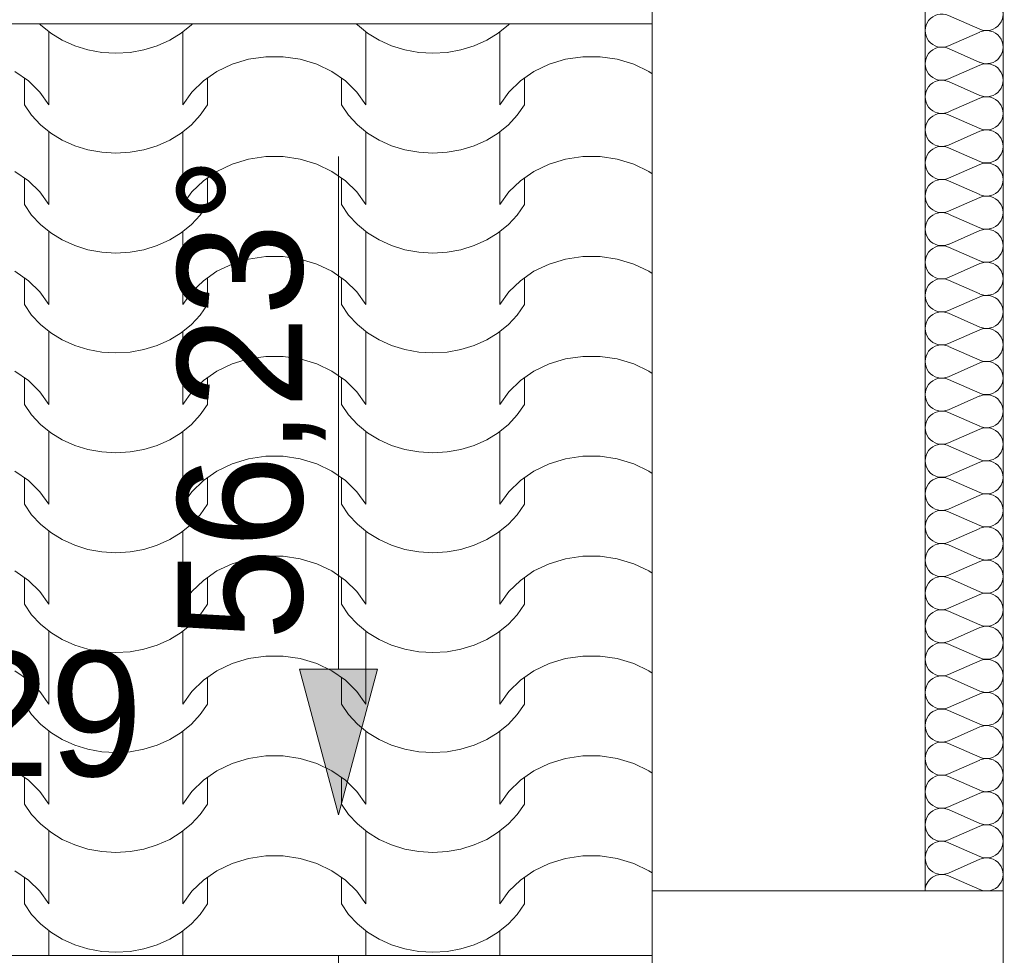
# Model space of a CAD drawing. Extents: x -528673 to -426178, y 23200 to 131944.
# Tile 76 of 87: x -473091 to -471829, y 119142 to 120342. Entities that reach past the tile are written whole.
import ezdxf

# ---------------------------------------------------------------- set-up
doc = ezdxf.new("R2010")
doc.units = 0
doc.header["$MEASUREMENT"] = 0
doc.linetypes.add('Dashed', pattern=[564.444447, 282.222223, -282.222223])
for name, color, linetype, lineweight in [('0_Nr_Pióra__21', 252, 'Continuous', 9), ('arch wypelnienia_Nr_Pióra__102', 252, 'Continuous', 9), ('INWENT DACH_Nr_Pióra__21', 252, 'Continuous', 9), ('Inwent Izolacje_Nr_Pióra__2', 252, 'Continuous', 13), ('INWENT RZĘDNE_Nr_Pióra__21', 252, 'Continuous', 9), ('INWENT.ŚCIANY_Nr_Pióra__1', 252, 'Continuous', 25), ('INWENT.ŚCIANY_Nr_Pióra__21', 252, 'Continuous', 9), ('INWENT.ŚCIANY_Nr_Pióra__3', 252, 'Continuous', 13)]:
    doc.layers.add(name, color=color, linetype=linetype, lineweight=lineweight)
for name, color, linetype in [('INWENT DACH', 252, 'Continuous'), ('Inwent Izolacje', 252, 'Continuous'), ('INWENT RZĘDNE', 252, 'Continuous')]:
    doc.layers.add(name, color=color, linetype=linetype)
doc.styles.add('GENERATED_STYLE_1', font='txt')

# ---------------------------------------------------------------- blocks, each defined once
blk = doc.blocks.new('*X20')
at = {"layer": 'arch wypelnienia_Nr_Pióra__102', "linetype": 'Continuous'}
for p, q in [((-473064.5, 120335), (-473065.9, 120336.4)), ((-473051.4, 120324.3), (-473064.5, 120335)), ((-472870.9, 120335), (-472884, 120324.3)), ((-472869.5, 120336.4), (-472870.9, 120335)), ((-472658.1, 120335), (-472659.5, 120336.4)), ((-472645, 120324.3), (-472658.1, 120335)), ((-472464.5, 120335), (-472477.6, 120324.3)), ((-472463.1, 120336.4), (-472464.5, 120335)), ((-473053.6, 120325.9), (-473053.6, 120251.5)), ((-473036.7, 120315.3), (-473051.4, 120324.3)), ((-472884, 120324.3), (-472898.7, 120315.3)), ((-472881.8, 120325.9), (-472881.8, 120251.5)), ((-472647.2, 120325.9), (-472647.2, 120251.5)), ((-472630.3, 120315.3), (-472645, 120324.3)), ((-472477.6, 120324.3), (-472492.3, 120315.3)), ((-472475.4, 120325.9), (-472475.4, 120251.5)), ((-473020.6, 120308), (-473036.7, 120315.3)), ((-472898.7, 120315.3), (-472914.8, 120308)), ((-472614.2, 120308), (-472630.3, 120315.3)), ((-472492.3, 120315.3), (-472508.4, 120308)), ((-473053.6, 120306.8), (-473053.6, 120232.4)), ((-473003.6, 120302.8), (-473020.6, 120308)), ((-472985.8, 120299.6), (-473003.6, 120302.8)), ((-472967.7, 120298.5), (-472985.8, 120299.6)), ((-472949.6, 120299.6), (-472967.7, 120298.5)), ((-472931.8, 120302.8), (-472949.6, 120299.6)), ((-472914.8, 120308), (-472931.8, 120302.8)), ((-472881.8, 120306.8), (-472881.8, 120232.4)), ((-472647.2, 120306.8), (-472647.2, 120232.4)), ((-472597.2, 120302.8), (-472614.2, 120308)), ((-472579.4, 120299.6), (-472597.2, 120302.8)), ((-472561.3, 120298.5), (-472579.4, 120299.6)), ((-472543.2, 120299.6), (-472561.3, 120298.5)), ((-472525.4, 120302.8), (-472543.2, 120299.6)), ((-472508.4, 120308), (-472525.4, 120302.8)), ((-472475.4, 120306.8), (-472475.4, 120232.4)), ((-472838.2, 120275.1), (-472818.7, 120284.4)), ((-472818.7, 120284.4), (-472797.7, 120290.8)), ((-472797.7, 120290.8), (-472775.7, 120294)), ((-472775.7, 120294), (-472764.5, 120294)), ((-472764.5, 120294), (-472753.3, 120294)), ((-472753.3, 120294), (-472731.3, 120290.8)), ((-472731.3, 120290.8), (-472710.3, 120284.4)), ((-472710.3, 120284.4), (-472690.8, 120275.1)), ((-472431.8, 120275.1), (-472412.3, 120284.4)), ((-472412.3, 120284.4), (-472391.3, 120290.8)), ((-472391.3, 120290.8), (-472369.3, 120294)), ((-472369.3, 120294), (-472358.1, 120294)), ((-472358.1, 120294), (-472346.9, 120294)), ((-472346.9, 120294), (-472324.9, 120290.8)), ((-472324.9, 120290.8), (-472303.9, 120284.4)), ((-472303.9, 120284.4), (-472284.4, 120275.1)), ((-473097.2, 120275.1), (-473079.9, 120263.1)), ((-472855.5, 120263.1), (-472838.2, 120275.1)), ((-472690.8, 120275.1), (-472673.5, 120263.1)), ((-472449.1, 120263.1), (-472431.8, 120275.1)), ((-472284.4, 120275.1), (-472280.2, 120272.2)), ((-473085, 120266.6), (-473085, 120232.4)), ((-473079.9, 120263.1), (-473065.2, 120248.7)), ((-472870.2, 120248.7), (-472855.5, 120263.1)), ((-472850.4, 120266.6), (-472850.4, 120232.4)), ((-472678.6, 120266.6), (-472678.6, 120232.4)), ((-472673.5, 120263.1), (-472658.8, 120248.7)), ((-472463.8, 120248.7), (-472449.1, 120263.1)), ((-472444, 120266.6), (-472444, 120232.4)), ((-473065.2, 120248.7), (-473053.6, 120232.4)), ((-472881.8, 120232.4), (-472870.2, 120248.7)), ((-472658.8, 120248.7), (-472647.2, 120232.4)), ((-472475.4, 120232.4), (-472463.8, 120248.7)), ((-473075.8, 120219.1), (-473085, 120232.4)), ((-472850.4, 120232.4), (-472859.6, 120219.1)), ((-472669.4, 120219.1), (-472678.6, 120232.4)), ((-472444, 120232.4), (-472453.2, 120219.1)), ((-473064.5, 120206.9), (-473075.8, 120219.1)), ((-472859.6, 120219.1), (-472870.9, 120206.9)), ((-472658.1, 120206.9), (-472669.4, 120219.1)), ((-472453.2, 120219.1), (-472464.5, 120206.9)), ((-473051.4, 120196.2), (-473064.5, 120206.9)), ((-473053.6, 120197.8), (-473053.6, 120123.4)), ((-473036.7, 120187.2), (-473051.4, 120196.2)), ((-472884, 120196.2), (-472898.7, 120187.2)), ((-472870.9, 120206.9), (-472884, 120196.2)), ((-472881.8, 120197.8), (-472881.8, 120123.4)), ((-472645, 120196.2), (-472658.1, 120206.9)), ((-472647.2, 120197.8), (-472647.2, 120123.4)), ((-472630.3, 120187.2), (-472645, 120196.2)), ((-472477.6, 120196.2), (-472492.3, 120187.2)), ((-472464.5, 120206.9), (-472477.6, 120196.2)), ((-472475.4, 120197.8), (-472475.4, 120123.4)), ((-473020.6, 120180), (-473036.7, 120187.2)), ((-472898.7, 120187.2), (-472914.8, 120180)), ((-472614.2, 120180), (-472630.3, 120187.2)), ((-472492.3, 120187.2), (-472508.4, 120180)), ((-473053.6, 120178.7), (-473053.6, 120104.4)), ((-473003.6, 120174.7), (-473020.6, 120180)), ((-472985.8, 120171.5), (-473003.6, 120174.7)), ((-472967.7, 120170.4), (-472985.8, 120171.5)), ((-472949.6, 120171.5), (-472967.7, 120170.4)), ((-472931.8, 120174.7), (-472949.6, 120171.5)), ((-472914.8, 120180), (-472931.8, 120174.7)), ((-472881.8, 120178.7), (-472881.8, 120104.4)), ((-472647.2, 120178.7), (-472647.2, 120104.4)), ((-472597.2, 120174.7), (-472614.2, 120180)), ((-472579.4, 120171.5), (-472597.2, 120174.7)), ((-472561.3, 120170.4), (-472579.4, 120171.5)), ((-472543.2, 120171.5), (-472561.3, 120170.4)), ((-472525.4, 120174.7), (-472543.2, 120171.5)), ((-472508.4, 120180), (-472525.4, 120174.7)), ((-472475.4, 120178.7), (-472475.4, 120104.4)), ((-472818.7, 120156.4), (-472797.7, 120162.7)), ((-472797.7, 120162.7), (-472775.7, 120166)), ((-472775.7, 120166), (-472764.5, 120166)), ((-472764.5, 120166), (-472753.3, 120166)), ((-472753.3, 120166), (-472731.3, 120162.7)), ((-472731.3, 120162.7), (-472710.3, 120156.4)), ((-472412.3, 120156.4), (-472391.3, 120162.7)), ((-472391.3, 120162.7), (-472369.3, 120166)), ((-472369.3, 120166), (-472358.1, 120166)), ((-472358.1, 120166), (-472346.9, 120166)), ((-472346.9, 120166), (-472324.9, 120162.7)), ((-472324.9, 120162.7), (-472303.9, 120156.4)), ((-473097.2, 120147), (-473079.9, 120135)), ((-472855.5, 120135), (-472838.2, 120147)), ((-472838.2, 120147), (-472818.7, 120156.4)), ((-472710.3, 120156.4), (-472690.8, 120147)), ((-472690.8, 120147), (-472673.5, 120135)), ((-472449.1, 120135), (-472431.8, 120147)), ((-472431.8, 120147), (-472412.3, 120156.4)), ((-472303.9, 120156.4), (-472284.4, 120147)), ((-472284.4, 120147), (-472280.2, 120144.1)), ((-473085, 120138.6), (-473085, 120104.4)), ((-473079.9, 120135), (-473065.2, 120120.7)), ((-472870.2, 120120.7), (-472855.5, 120135)), ((-472850.4, 120138.6), (-472850.4, 120104.4)), ((-472678.6, 120138.6), (-472678.6, 120104.4)), ((-472673.5, 120135), (-472658.8, 120120.7)), ((-472463.8, 120120.7), (-472449.1, 120135)), ((-472444, 120138.6), (-472444, 120104.4)), ((-473065.2, 120120.7), (-473053.6, 120104.4)), ((-472881.8, 120104.4), (-472870.2, 120120.7)), ((-472658.8, 120120.7), (-472647.2, 120104.4)), ((-472475.4, 120104.4), (-472463.8, 120120.7)), ((-473075.8, 120091), (-473085, 120104.4)), ((-472850.4, 120104.4), (-472859.6, 120091)), ((-472669.4, 120091), (-472678.6, 120104.4)), ((-472444, 120104.4), (-472453.2, 120091)), ((-473064.5, 120078.9), (-473075.8, 120091)), ((-472859.6, 120091), (-472870.9, 120078.9)), ((-472658.1, 120078.9), (-472669.4, 120091)), ((-472453.2, 120091), (-472464.5, 120078.9)), ((-473051.4, 120068.2), (-473064.5, 120078.9)), ((-473053.6, 120069.7), (-473053.6, 119995.4)), ((-472870.9, 120078.9), (-472884, 120068.2)), ((-472881.8, 120069.7), (-472881.8, 119995.4)), ((-472645, 120068.2), (-472658.1, 120078.9)), ((-472647.2, 120069.7), (-472647.2, 119995.4)), ((-472464.5, 120078.9), (-472477.6, 120068.2)), ((-472475.4, 120069.7), (-472475.4, 119995.4)), ((-473036.7, 120059.1), (-473051.4, 120068.2)), ((-473020.6, 120051.9), (-473036.7, 120059.1)), ((-472898.7, 120059.1), (-472914.8, 120051.9)), ((-472884, 120068.2), (-472898.7, 120059.1)), ((-472630.3, 120059.1), (-472645, 120068.2)), ((-472614.2, 120051.9), (-472630.3, 120059.1)), ((-472492.3, 120059.1), (-472508.4, 120051.9)), ((-472477.6, 120068.2), (-472492.3, 120059.1)), ((-473053.6, 120050.7), (-473053.6, 119976.3)), ((-473003.6, 120046.6), (-473020.6, 120051.9)), ((-472985.8, 120043.4), (-473003.6, 120046.6)), ((-472931.8, 120046.6), (-472949.6, 120043.4)), ((-472914.8, 120051.9), (-472931.8, 120046.6)), ((-472881.8, 120050.7), (-472881.8, 119976.3)), ((-472647.2, 120050.7), (-472647.2, 119976.3)), ((-472597.2, 120046.6), (-472614.2, 120051.9)), ((-472579.4, 120043.4), (-472597.2, 120046.6)), ((-472525.4, 120046.6), (-472543.2, 120043.4)), ((-472508.4, 120051.9), (-472525.4, 120046.6)), ((-472475.4, 120050.7), (-472475.4, 119976.3)), ((-472967.7, 120042.4), (-472985.8, 120043.4)), ((-472949.6, 120043.4), (-472967.7, 120042.4)), ((-472818.7, 120028.3), (-472797.7, 120034.7)), ((-472797.7, 120034.7), (-472775.7, 120037.9)), ((-472775.7, 120037.9), (-472764.5, 120037.9)), ((-472764.5, 120037.9), (-472753.3, 120037.9)), ((-472753.3, 120037.9), (-472731.3, 120034.7)), ((-472731.3, 120034.7), (-472710.3, 120028.3)), ((-472561.3, 120042.4), (-472579.4, 120043.4)), ((-472543.2, 120043.4), (-472561.3, 120042.4)), ((-472412.3, 120028.3), (-472391.3, 120034.7)), ((-472391.3, 120034.7), (-472369.3, 120037.9)), ((-472369.3, 120037.9), (-472358.1, 120037.9)), ((-472358.1, 120037.9), (-472346.9, 120037.9)), ((-472346.9, 120037.9), (-472324.9, 120034.7)), ((-472324.9, 120034.7), (-472303.9, 120028.3)), ((-472838.2, 120019), (-472818.7, 120028.3)), ((-472710.3, 120028.3), (-472690.8, 120019)), ((-472431.8, 120019), (-472412.3, 120028.3)), ((-472303.9, 120028.3), (-472284.4, 120019)), ((-473097.2, 120019), (-473079.9, 120006.9)), ((-473085, 120010.5), (-473085, 119976.3)), ((-473079.9, 120006.9), (-473065.2, 119992.6)), ((-472870.2, 119992.6), (-472855.5, 120006.9)), ((-472855.5, 120006.9), (-472838.2, 120019)), ((-472850.4, 120010.5), (-472850.4, 119976.3)), ((-472690.8, 120019), (-472673.5, 120006.9)), ((-472678.6, 120010.5), (-472678.6, 119976.3)), ((-472673.5, 120006.9), (-472658.8, 119992.6)), ((-472463.8, 119992.6), (-472449.1, 120006.9)), ((-472449.1, 120006.9), (-472431.8, 120019)), ((-472444, 120010.5), (-472444, 119976.3)), ((-472284.4, 120019), (-472280.2, 120016)), ((-473065.2, 119992.6), (-473053.6, 119976.3)), ((-472881.8, 119976.3), (-472870.2, 119992.6)), ((-472658.8, 119992.6), (-472647.2, 119976.3)), ((-472475.4, 119976.3), (-472463.8, 119992.6)), ((-473075.8, 119962.9), (-473085, 119976.3)), ((-472850.4, 119976.3), (-472859.6, 119962.9)), ((-472669.4, 119962.9), (-472678.6, 119976.3)), ((-472444, 119976.3), (-472453.2, 119962.9)), ((-473064.5, 119950.8), (-473075.8, 119962.9)), ((-472859.6, 119962.9), (-472870.9, 119950.8)), ((-472658.1, 119950.8), (-472669.4, 119962.9)), ((-472453.2, 119962.9), (-472464.5, 119950.8)), ((-473051.4, 119940.1), (-473064.5, 119950.8)), ((-472870.9, 119950.8), (-472884, 119940.1)), ((-472645, 119940.1), (-472658.1, 119950.8)), ((-472464.5, 119950.8), (-472477.6, 119940.1)), ((-473053.6, 119941.7), (-473053.6, 119867.3)), ((-473036.7, 119931.1), (-473051.4, 119940.1)), ((-473020.6, 119923.8), (-473036.7, 119931.1)), ((-472898.7, 119931.1), (-472914.8, 119923.8)), ((-472884, 119940.1), (-472898.7, 119931.1)), ((-472881.8, 119941.7), (-472881.8, 119867.3)), ((-472647.2, 119941.7), (-472647.2, 119867.3)), ((-472630.3, 119931.1), (-472645, 119940.1)), ((-472614.2, 119923.8), (-472630.3, 119931.1)), ((-472492.3, 119931.1), (-472508.4, 119923.8)), ((-472477.6, 119940.1), (-472492.3, 119931.1)), ((-472475.4, 119941.7), (-472475.4, 119867.3)), ((-473053.6, 119922.6), (-473053.6, 119848.2)), ((-473003.6, 119918.6), (-473020.6, 119923.8)), ((-472985.8, 119915.4), (-473003.6, 119918.6)), ((-472931.8, 119918.6), (-472949.6, 119915.4)), ((-472914.8, 119923.8), (-472931.8, 119918.6)), ((-472881.8, 119922.6), (-472881.8, 119848.2)), ((-472647.2, 119922.6), (-472647.2, 119848.2)), ((-472597.2, 119918.6), (-472614.2, 119923.8)), ((-472579.4, 119915.4), (-472597.2, 119918.6)), ((-472525.4, 119918.6), (-472543.2, 119915.4)), ((-472508.4, 119923.8), (-472525.4, 119918.6)), ((-472475.4, 119922.6), (-472475.4, 119848.2)), ((-472967.7, 119914.3), (-472985.8, 119915.4)), ((-472949.6, 119915.4), (-472967.7, 119914.3)), ((-472818.7, 119900.2), (-472797.7, 119906.6)), ((-472797.7, 119906.6), (-472775.7, 119909.8)), ((-472775.7, 119909.8), (-472764.5, 119909.8)), ((-472764.5, 119909.8), (-472753.3, 119909.8)), ((-472753.3, 119909.8), (-472731.3, 119906.6)), ((-472731.3, 119906.6), (-472710.3, 119900.2)), ((-472561.3, 119914.3), (-472579.4, 119915.4)), ((-472543.2, 119915.4), (-472561.3, 119914.3)), ((-472412.3, 119900.2), (-472391.3, 119906.6)), ((-472391.3, 119906.6), (-472369.3, 119909.8)), ((-472369.3, 119909.8), (-472358.1, 119909.8)), ((-472358.1, 119909.8), (-472346.9, 119909.8)), ((-472346.9, 119909.8), (-472324.9, 119906.6)), ((-472324.9, 119906.6), (-472303.9, 119900.2)), ((-472838.2, 119890.9), (-472818.7, 119900.2)), ((-472710.3, 119900.2), (-472690.8, 119890.9)), ((-472431.8, 119890.9), (-472412.3, 119900.2)), ((-472303.9, 119900.2), (-472284.4, 119890.9)), ((-473097.2, 119890.9), (-473079.9, 119878.9)), ((-473085, 119882.4), (-473085, 119848.2)), ((-472855.5, 119878.9), (-472838.2, 119890.9)), ((-472850.4, 119882.4), (-472850.4, 119848.2)), ((-472690.8, 119890.9), (-472673.5, 119878.9)), ((-472678.6, 119882.4), (-472678.6, 119848.2)), ((-472449.1, 119878.9), (-472431.8, 119890.9)), ((-472444, 119882.4), (-472444, 119848.2)), ((-472284.4, 119890.9), (-472280.2, 119888)), ((-473079.9, 119878.9), (-473065.2, 119864.5)), ((-472870.2, 119864.5), (-472855.5, 119878.9)), ((-472673.5, 119878.9), (-472658.8, 119864.5)), ((-472463.8, 119864.5), (-472449.1, 119878.9)), ((-473065.2, 119864.5), (-473053.6, 119848.2)), ((-472881.8, 119848.2), (-472870.2, 119864.5)), ((-472658.8, 119864.5), (-472647.2, 119848.2)), ((-472475.4, 119848.2), (-472463.8, 119864.5)), ((-473075.8, 119834.9), (-473085, 119848.2)), ((-472850.4, 119848.2), (-472859.6, 119834.9)), ((-472669.4, 119834.9), (-472678.6, 119848.2)), ((-472444, 119848.2), (-472453.2, 119834.9)), ((-473064.5, 119822.7), (-473075.8, 119834.9)), ((-472859.6, 119834.9), (-472870.9, 119822.7)), ((-472658.1, 119822.7), (-472669.4, 119834.9)), ((-472453.2, 119834.9), (-472464.5, 119822.7)), ((-473051.4, 119812), (-473064.5, 119822.7)), ((-472870.9, 119822.7), (-472884, 119812)), ((-472645, 119812), (-472658.1, 119822.7)), ((-472464.5, 119822.7), (-472477.6, 119812)), ((-473053.6, 119813.6), (-473053.6, 119739.2)), ((-473036.7, 119803), (-473051.4, 119812)), ((-472884, 119812), (-472898.7, 119803)), ((-472881.8, 119813.6), (-472881.8, 119739.2)), ((-472647.2, 119813.6), (-472647.2, 119739.2)), ((-472630.3, 119803), (-472645, 119812)), ((-472477.6, 119812), (-472492.3, 119803)), ((-472475.4, 119813.6), (-472475.4, 119739.2)), ((-473053.6, 119794.5), (-473053.6, 119720.2)), ((-473020.6, 119795.8), (-473036.7, 119803)), ((-473003.6, 119790.5), (-473020.6, 119795.8)), ((-472914.8, 119795.8), (-472931.8, 119790.5)), ((-472898.7, 119803), (-472914.8, 119795.8)), ((-472881.8, 119794.5), (-472881.8, 119720.2)), ((-472647.2, 119794.5), (-472647.2, 119720.2)), ((-472614.2, 119795.8), (-472630.3, 119803)), ((-472597.2, 119790.5), (-472614.2, 119795.8)), ((-472508.4, 119795.8), (-472525.4, 119790.5)), ((-472492.3, 119803), (-472508.4, 119795.8)), ((-472475.4, 119794.5), (-472475.4, 119720.2)), ((-472985.8, 119787.3), (-473003.6, 119790.5)), ((-472967.7, 119786.2), (-472985.8, 119787.3)), ((-472949.6, 119787.3), (-472967.7, 119786.2)), ((-472931.8, 119790.5), (-472949.6, 119787.3)), ((-472797.7, 119778.5), (-472775.7, 119781.8)), ((-472775.7, 119781.8), (-472764.5, 119781.8)), ((-472764.5, 119781.8), (-472753.3, 119781.8)), ((-472753.3, 119781.8), (-472731.3, 119778.5)), ((-472579.4, 119787.3), (-472597.2, 119790.5)), ((-472561.3, 119786.2), (-472579.4, 119787.3)), ((-472543.2, 119787.3), (-472561.3, 119786.2)), ((-472525.4, 119790.5), (-472543.2, 119787.3)), ((-472391.3, 119778.5), (-472369.3, 119781.8)), ((-472369.3, 119781.8), (-472358.1, 119781.8)), ((-472358.1, 119781.8), (-472346.9, 119781.8)), ((-472346.9, 119781.8), (-472324.9, 119778.5)), ((-472838.2, 119762.8), (-472818.7, 119772.2)), ((-472818.7, 119772.2), (-472797.7, 119778.5)), ((-472731.3, 119778.5), (-472710.3, 119772.2)), ((-472710.3, 119772.2), (-472690.8, 119762.8)), ((-472431.8, 119762.8), (-472412.3, 119772.2)), ((-472412.3, 119772.2), (-472391.3, 119778.5)), ((-472324.9, 119778.5), (-472303.9, 119772.2)), ((-472303.9, 119772.2), (-472284.4, 119762.8)), ((-473097.2, 119762.8), (-473079.9, 119750.8)), ((-473085, 119754.4), (-473085, 119720.2)), ((-472855.5, 119750.8), (-472838.2, 119762.8)), ((-472850.4, 119754.4), (-472850.4, 119720.2)), ((-472690.8, 119762.8), (-472673.5, 119750.8)), ((-472678.6, 119754.4), (-472678.6, 119720.2)), ((-472449.1, 119750.8), (-472431.8, 119762.8)), ((-472444, 119754.4), (-472444, 119720.2)), ((-472284.4, 119762.8), (-472280.2, 119759.9)), ((-473079.9, 119750.8), (-473065.2, 119736.4)), ((-472870.2, 119736.4), (-472855.5, 119750.8)), ((-472673.5, 119750.8), (-472658.8, 119736.4)), ((-472463.8, 119736.4), (-472449.1, 119750.8)), ((-473065.2, 119736.4), (-473053.6, 119720.2)), ((-472881.8, 119720.2), (-472870.2, 119736.4)), ((-472658.8, 119736.4), (-472647.2, 119720.2)), ((-472475.4, 119720.2), (-472463.8, 119736.4)), ((-473075.8, 119706.8), (-473085, 119720.2)), ((-472850.4, 119720.2), (-472859.6, 119706.8)), ((-472669.4, 119706.8), (-472678.6, 119720.2)), ((-472444, 119720.2), (-472453.2, 119706.8)), ((-473064.5, 119694.7), (-473075.8, 119706.8)), ((-472859.6, 119706.8), (-472870.9, 119694.7)), ((-472658.1, 119694.7), (-472669.4, 119706.8)), ((-472453.2, 119706.8), (-472464.5, 119694.7)), ((-473051.4, 119684), (-473064.5, 119694.7)), ((-472870.9, 119694.7), (-472884, 119684)), ((-472645, 119684), (-472658.1, 119694.7)), ((-472464.5, 119694.7), (-472477.6, 119684)), ((-473053.6, 119685.5), (-473053.6, 119611.2)), ((-473036.7, 119674.9), (-473051.4, 119684)), ((-472884, 119684), (-472898.7, 119674.9)), ((-472881.8, 119685.5), (-472881.8, 119611.2)), ((-472647.2, 119685.5), (-472647.2, 119611.2)), ((-472630.3, 119674.9), (-472645, 119684)), ((-472477.6, 119684), (-472492.3, 119674.9)), ((-472475.4, 119685.5), (-472475.4, 119611.2)), ((-473053.6, 119666.5), (-473053.6, 119592.1)), ((-473020.6, 119667.7), (-473036.7, 119674.9)), ((-473003.6, 119662.4), (-473020.6, 119667.7)), ((-472914.8, 119667.7), (-472931.8, 119662.4)), ((-472898.7, 119674.9), (-472914.8, 119667.7)), ((-472881.8, 119666.5), (-472881.8, 119592.1)), ((-472647.2, 119666.5), (-472647.2, 119592.1)), ((-472614.2, 119667.7), (-472630.3, 119674.9)), ((-472597.2, 119662.4), (-472614.2, 119667.7)), ((-472508.4, 119667.7), (-472525.4, 119662.4)), ((-472492.3, 119674.9), (-472508.4, 119667.7)), ((-472475.4, 119666.5), (-472475.4, 119592.1)), ((-472985.8, 119659.2), (-473003.6, 119662.4)), ((-472967.7, 119658.2), (-472985.8, 119659.2)), ((-472949.6, 119659.2), (-472967.7, 119658.2)), ((-472931.8, 119662.4), (-472949.6, 119659.2)), ((-472797.7, 119650.5), (-472775.7, 119653.7)), ((-472775.7, 119653.7), (-472764.5, 119653.7)), ((-472764.5, 119653.7), (-472753.3, 119653.7)), ((-472753.3, 119653.7), (-472731.3, 119650.5)), ((-472579.4, 119659.2), (-472597.2, 119662.4)), ((-472561.3, 119658.2), (-472579.4, 119659.2)), ((-472543.2, 119659.2), (-472561.3, 119658.2)), ((-472525.4, 119662.4), (-472543.2, 119659.2)), ((-472391.3, 119650.5), (-472369.3, 119653.7)), ((-472369.3, 119653.7), (-472358.1, 119653.7)), ((-472358.1, 119653.7), (-472346.9, 119653.7)), ((-472346.9, 119653.7), (-472324.9, 119650.5)), ((-472838.2, 119634.8), (-472818.7, 119644.1)), ((-472818.7, 119644.1), (-472797.7, 119650.5)), ((-472731.3, 119650.5), (-472710.3, 119644.1)), ((-472710.3, 119644.1), (-472690.8, 119634.8)), ((-472431.8, 119634.8), (-472412.3, 119644.1)), ((-472412.3, 119644.1), (-472391.3, 119650.5)), ((-472324.9, 119650.5), (-472303.9, 119644.1)), ((-472303.9, 119644.1), (-472284.4, 119634.8)), ((-473097.2, 119634.8), (-473079.9, 119622.7)), ((-472855.5, 119622.7), (-472838.2, 119634.8)), ((-472690.8, 119634.8), (-472673.5, 119622.7)), ((-472449.1, 119622.7), (-472431.8, 119634.8)), ((-472284.4, 119634.8), (-472280.2, 119631.8)), ((-473085, 119626.3), (-473085, 119592.1)), ((-473079.9, 119622.7), (-473065.2, 119608.4)), ((-472870.2, 119608.4), (-472855.5, 119622.7)), ((-472850.4, 119626.3), (-472850.4, 119592.1)), ((-472678.6, 119626.3), (-472678.6, 119592.1)), ((-472673.5, 119622.7), (-472658.8, 119608.4)), ((-472463.8, 119608.4), (-472449.1, 119622.7)), ((-472444, 119626.3), (-472444, 119592.1)), ((-473065.2, 119608.4), (-473053.6, 119592.1)), ((-472881.8, 119592.1), (-472870.2, 119608.4)), ((-472658.8, 119608.4), (-472647.2, 119592.1)), ((-472475.4, 119592.1), (-472463.8, 119608.4)), ((-473075.8, 119578.7), (-473085, 119592.1)), ((-472850.4, 119592.1), (-472859.6, 119578.7)), ((-472669.4, 119578.7), (-472678.6, 119592.1)), ((-472444, 119592.1), (-472453.2, 119578.7)), ((-473064.5, 119566.6), (-473075.8, 119578.7)), ((-472859.6, 119578.7), (-472870.9, 119566.6)), ((-472658.1, 119566.6), (-472669.4, 119578.7)), ((-472453.2, 119578.7), (-472464.5, 119566.6)), ((-473051.4, 119555.9), (-473064.5, 119566.6)), ((-472870.9, 119566.6), (-472884, 119555.9)), ((-472645, 119555.9), (-472658.1, 119566.6)), ((-472464.5, 119566.6), (-472477.6, 119555.9)), ((-473053.6, 119557.5), (-473053.6, 119483.1)), ((-473036.7, 119546.8), (-473051.4, 119555.9)), ((-472884, 119555.9), (-472898.7, 119546.8)), ((-472881.8, 119557.5), (-472881.8, 119483.1)), ((-472647.2, 119557.5), (-472647.2, 119483.1)), ((-472630.3, 119546.8), (-472645, 119555.9)), ((-472477.6, 119555.9), (-472492.3, 119546.8)), ((-472475.4, 119557.5), (-472475.4, 119483.1)), ((-473020.6, 119539.6), (-473036.7, 119546.8)), ((-473003.6, 119534.4), (-473020.6, 119539.6)), ((-472914.8, 119539.6), (-472931.8, 119534.4)), ((-472898.7, 119546.8), (-472914.8, 119539.6)), ((-472614.2, 119539.6), (-472630.3, 119546.8)), ((-472597.2, 119534.4), (-472614.2, 119539.6)), ((-472508.4, 119539.6), (-472525.4, 119534.4)), ((-472492.3, 119546.8), (-472508.4, 119539.6)), ((-473053.6, 119538.4), (-473053.6, 119464)), ((-472985.8, 119531.2), (-473003.6, 119534.4)), ((-472967.7, 119530.1), (-472985.8, 119531.2)), ((-472949.6, 119531.2), (-472967.7, 119530.1)), ((-472931.8, 119534.4), (-472949.6, 119531.2)), ((-472881.8, 119538.4), (-472881.8, 119464)), ((-472647.2, 119538.4), (-472647.2, 119464)), ((-472579.4, 119531.2), (-472597.2, 119534.4)), ((-472561.3, 119530.1), (-472579.4, 119531.2)), ((-472543.2, 119531.2), (-472561.3, 119530.1)), ((-472525.4, 119534.4), (-472543.2, 119531.2)), ((-472475.4, 119538.4), (-472475.4, 119464)), ((-472838.2, 119506.7), (-472818.7, 119516)), ((-472818.7, 119516), (-472797.7, 119522.4)), ((-472797.7, 119522.4), (-472775.7, 119525.6)), ((-472775.7, 119525.6), (-472764.5, 119525.6)), ((-472764.5, 119525.6), (-472753.3, 119525.6)), ((-472753.3, 119525.6), (-472731.3, 119522.4)), ((-472731.3, 119522.4), (-472710.3, 119516)), ((-472710.3, 119516), (-472690.8, 119506.7)), ((-472431.8, 119506.7), (-472412.3, 119516)), ((-472412.3, 119516), (-472391.3, 119522.4)), ((-472391.3, 119522.4), (-472369.3, 119525.6)), ((-472369.3, 119525.6), (-472358.1, 119525.6)), ((-472358.1, 119525.6), (-472346.9, 119525.6)), ((-472346.9, 119525.6), (-472324.9, 119522.4)), ((-472324.9, 119522.4), (-472303.9, 119516)), ((-472303.9, 119516), (-472284.4, 119506.7)), ((-473097.2, 119506.7), (-473079.9, 119494.7)), ((-472855.5, 119494.7), (-472838.2, 119506.7)), ((-472690.8, 119506.7), (-472673.5, 119494.7)), ((-472449.1, 119494.7), (-472431.8, 119506.7)), ((-472284.4, 119506.7), (-472280.2, 119503.7)), ((-473085, 119498.2), (-473085, 119464)), ((-473079.9, 119494.7), (-473065.2, 119480.3)), ((-472870.2, 119480.3), (-472855.5, 119494.7)), ((-472850.4, 119498.2), (-472850.4, 119464)), ((-472678.6, 119498.2), (-472678.6, 119464)), ((-472673.5, 119494.7), (-472658.8, 119480.3)), ((-472463.8, 119480.3), (-472449.1, 119494.7)), ((-472444, 119498.2), (-472444, 119464)), ((-473065.2, 119480.3), (-473053.6, 119464)), ((-472881.8, 119464), (-472870.2, 119480.3)), ((-472658.8, 119480.3), (-472647.2, 119464)), ((-472475.4, 119464), (-472463.8, 119480.3)), ((-473075.8, 119450.7), (-473085, 119464)), ((-472850.4, 119464), (-472859.6, 119450.7)), ((-472669.4, 119450.7), (-472678.6, 119464)), ((-472444, 119464), (-472453.2, 119450.7)), ((-473064.5, 119438.5), (-473075.8, 119450.7)), ((-473051.4, 119427.8), (-473064.5, 119438.5)), ((-472870.9, 119438.5), (-472884, 119427.8)), ((-472859.6, 119450.7), (-472870.9, 119438.5)), ((-472658.1, 119438.5), (-472669.4, 119450.7)), ((-472645, 119427.8), (-472658.1, 119438.5)), ((-472464.5, 119438.5), (-472477.6, 119427.8)), ((-472453.2, 119450.7), (-472464.5, 119438.5)), ((-473053.6, 119429.4), (-473053.6, 119355)), ((-473036.7, 119418.8), (-473051.4, 119427.8)), ((-472884, 119427.8), (-472898.7, 119418.8)), ((-472881.8, 119429.4), (-472881.8, 119355)), ((-472647.2, 119429.4), (-472647.2, 119355)), ((-472630.3, 119418.8), (-472645, 119427.8)), ((-472477.6, 119427.8), (-472492.3, 119418.8)), ((-472475.4, 119429.4), (-472475.4, 119355)), ((-473020.6, 119411.6), (-473036.7, 119418.8)), ((-472898.7, 119418.8), (-472914.8, 119411.6)), ((-472614.2, 119411.6), (-472630.3, 119418.8)), ((-472492.3, 119418.8), (-472508.4, 119411.6)), ((-473053.6, 119410.3), (-473053.6, 119336)), ((-473003.6, 119406.3), (-473020.6, 119411.6)), ((-472985.8, 119403.1), (-473003.6, 119406.3)), ((-472967.7, 119402), (-472985.8, 119403.1)), ((-472949.6, 119403.1), (-472967.7, 119402)), ((-472931.8, 119406.3), (-472949.6, 119403.1)), ((-472914.8, 119411.6), (-472931.8, 119406.3)), ((-472881.8, 119410.3), (-472881.8, 119336)), ((-472647.2, 119410.3), (-472647.2, 119336)), ((-472597.2, 119406.3), (-472614.2, 119411.6)), ((-472579.4, 119403.1), (-472597.2, 119406.3)), ((-472561.3, 119402), (-472579.4, 119403.1)), ((-472543.2, 119403.1), (-472561.3, 119402)), ((-472525.4, 119406.3), (-472543.2, 119403.1)), ((-472508.4, 119411.6), (-472525.4, 119406.3)), ((-472475.4, 119410.3), (-472475.4, 119336)), ((-472838.2, 119378.6), (-472818.7, 119387.9)), ((-472818.7, 119387.9), (-472797.7, 119394.3)), ((-472797.7, 119394.3), (-472775.7, 119397.6)), ((-472775.7, 119397.6), (-472764.5, 119397.6)), ((-472764.5, 119397.6), (-472753.3, 119397.6)), ((-472753.3, 119397.6), (-472731.3, 119394.3)), ((-472731.3, 119394.3), (-472710.3, 119387.9)), ((-472710.3, 119387.9), (-472690.8, 119378.6)), ((-472431.8, 119378.6), (-472412.3, 119387.9)), ((-472412.3, 119387.9), (-472391.3, 119394.3)), ((-472391.3, 119394.3), (-472369.3, 119397.6)), ((-472369.3, 119397.6), (-472358.1, 119397.6)), ((-472358.1, 119397.6), (-472346.9, 119397.6)), ((-472346.9, 119397.6), (-472324.9, 119394.3)), ((-472324.9, 119394.3), (-472303.9, 119387.9)), ((-472303.9, 119387.9), (-472284.4, 119378.6)), ((-473097.2, 119378.6), (-473079.9, 119366.6)), ((-472855.5, 119366.6), (-472838.2, 119378.6)), ((-472690.8, 119378.6), (-472673.5, 119366.6)), ((-472449.1, 119366.6), (-472431.8, 119378.6)), ((-472284.4, 119378.6), (-472280.2, 119375.7)), ((-473085, 119370.1), (-473085, 119336)), ((-473079.9, 119366.6), (-473065.2, 119352.2)), ((-472870.2, 119352.2), (-472855.5, 119366.6)), ((-472850.4, 119370.1), (-472850.4, 119336)), ((-472678.6, 119370.1), (-472678.6, 119336)), ((-472673.5, 119366.6), (-472658.8, 119352.2)), ((-472463.8, 119352.2), (-472449.1, 119366.6)), ((-472444, 119370.1), (-472444, 119336)), ((-473065.2, 119352.2), (-473053.6, 119336)), ((-472881.8, 119336), (-472870.2, 119352.2)), ((-472658.8, 119352.2), (-472647.2, 119336)), ((-472475.4, 119336), (-472463.8, 119352.2)), ((-473075.8, 119322.6), (-473085, 119336)), ((-472850.4, 119336), (-472859.6, 119322.6)), ((-472669.4, 119322.6), (-472678.6, 119336)), ((-472444, 119336), (-472453.2, 119322.6)), ((-473064.5, 119310.5), (-473075.8, 119322.6)), ((-472859.6, 119322.6), (-472870.9, 119310.5)), ((-472658.1, 119310.5), (-472669.4, 119322.6)), ((-472453.2, 119322.6), (-472464.5, 119310.5)), ((-473051.4, 119299.8), (-473064.5, 119310.5)), ((-473053.6, 119301.3), (-473053.6, 119227)), ((-473036.7, 119290.7), (-473051.4, 119299.8)), ((-472884, 119299.8), (-472898.7, 119290.7)), ((-472870.9, 119310.5), (-472884, 119299.8)), ((-472881.8, 119301.3), (-472881.8, 119227)), ((-472645, 119299.8), (-472658.1, 119310.5)), ((-472647.2, 119301.3), (-472647.2, 119227)), ((-472630.3, 119290.7), (-472645, 119299.8)), ((-472477.6, 119299.8), (-472492.3, 119290.7)), ((-472464.5, 119310.5), (-472477.6, 119299.8)), ((-472475.4, 119301.3), (-472475.4, 119227)), ((-473020.6, 119283.5), (-473036.7, 119290.7)), ((-472898.7, 119290.7), (-472914.8, 119283.5)), ((-472614.2, 119283.5), (-472630.3, 119290.7)), ((-472492.3, 119290.7), (-472508.4, 119283.5)), ((-473053.6, 119282.3), (-473053.6, 119207.9)), ((-473003.6, 119278.2), (-473020.6, 119283.5)), ((-472985.8, 119275), (-473003.6, 119278.2)), ((-472967.7, 119274), (-472985.8, 119275)), ((-472949.6, 119275), (-472967.7, 119274)), ((-472931.8, 119278.2), (-472949.6, 119275)), ((-472914.8, 119283.5), (-472931.8, 119278.2)), ((-472881.8, 119282.3), (-472881.8, 119207.9)), ((-472647.2, 119282.3), (-472647.2, 119207.9)), ((-472597.2, 119278.2), (-472614.2, 119283.5)), ((-472579.4, 119275), (-472597.2, 119278.2)), ((-472561.3, 119274), (-472579.4, 119275)), ((-472543.2, 119275), (-472561.3, 119274)), ((-472525.4, 119278.2), (-472543.2, 119275)), ((-472508.4, 119283.5), (-472525.4, 119278.2)), ((-472475.4, 119282.3), (-472475.4, 119207.9)), ((-472818.7, 119259.9), (-472797.7, 119266.3)), ((-472797.7, 119266.3), (-472775.7, 119269.5)), ((-472775.7, 119269.5), (-472764.5, 119269.5)), ((-472764.5, 119269.5), (-472753.3, 119269.5)), ((-472753.3, 119269.5), (-472731.3, 119266.3)), ((-472731.3, 119266.3), (-472710.3, 119259.9)), ((-472412.3, 119259.9), (-472391.3, 119266.3)), ((-472391.3, 119266.3), (-472369.3, 119269.5)), ((-472369.3, 119269.5), (-472358.1, 119269.5)), ((-472358.1, 119269.5), (-472346.9, 119269.5)), ((-472346.9, 119269.5), (-472324.9, 119266.3)), ((-472324.9, 119266.3), (-472303.9, 119259.9)), ((-473097.2, 119250.5), (-473079.9, 119238.5)), ((-472855.5, 119238.5), (-472838.2, 119250.5)), ((-472838.2, 119250.5), (-472818.7, 119259.9)), ((-472710.3, 119259.9), (-472690.8, 119250.5)), ((-472690.8, 119250.5), (-472673.5, 119238.5)), ((-472449.1, 119238.5), (-472431.8, 119250.5)), ((-472431.8, 119250.5), (-472412.3, 119259.9)), ((-472303.9, 119259.9), (-472284.4, 119250.5)), ((-472284.4, 119250.5), (-472280.2, 119247.6)), ((-473085, 119242.1), (-473085, 119207.9)), ((-473079.9, 119238.5), (-473065.2, 119224.2)), ((-472870.2, 119224.2), (-472855.5, 119238.5)), ((-472850.4, 119242.1), (-472850.4, 119207.9)), ((-472678.6, 119242.1), (-472678.6, 119207.9)), ((-472673.5, 119238.5), (-472658.8, 119224.2)), ((-472463.8, 119224.2), (-472449.1, 119238.5)), ((-472444, 119242.1), (-472444, 119207.9)), ((-473065.2, 119224.2), (-473053.6, 119207.9)), ((-472881.8, 119207.9), (-472870.2, 119224.2)), ((-472658.8, 119224.2), (-472647.2, 119207.9)), ((-472475.4, 119207.9), (-472463.8, 119224.2)), ((-473075.8, 119194.5), (-473085, 119207.9)), ((-472850.4, 119207.9), (-472859.6, 119194.5)), ((-472669.4, 119194.5), (-472678.6, 119207.9)), ((-472444, 119207.9), (-472453.2, 119194.5)), ((-473064.5, 119182.4), (-473075.8, 119194.5)), ((-472859.6, 119194.5), (-472870.9, 119182.4)), ((-472658.1, 119182.4), (-472669.4, 119194.5)), ((-472453.2, 119194.5), (-472464.5, 119182.4)), ((-473051.4, 119171.7), (-473064.5, 119182.4)), ((-472870.9, 119182.4), (-472884, 119171.7)), ((-472645, 119171.7), (-472658.1, 119182.4)), ((-472464.5, 119182.4), (-472477.6, 119171.7)), ((-473053.6, 119173.3), (-473053.6, 119142)), ((-473036.7, 119162.6), (-473051.4, 119171.7)), ((-473020.6, 119155.4), (-473036.7, 119162.6)), ((-472898.7, 119162.6), (-472914.8, 119155.4)), ((-472884, 119171.7), (-472898.7, 119162.6)), ((-472881.8, 119173.3), (-472881.8, 119142)), ((-472647.2, 119173.3), (-472647.2, 119142)), ((-472630.3, 119162.6), (-472645, 119171.7)), ((-472614.2, 119155.4), (-472630.3, 119162.6)), ((-472492.3, 119162.6), (-472508.4, 119155.4)), ((-472477.6, 119171.7), (-472492.3, 119162.6)), ((-472475.4, 119173.3), (-472475.4, 119142)), ((-473053.6, 119154.2), (-473053.6, 119142)), ((-473003.6, 119150.2), (-473020.6, 119155.4)), ((-472985.8, 119147), (-473003.6, 119150.2)), ((-472931.8, 119150.2), (-472949.6, 119147)), ((-472914.8, 119155.4), (-472931.8, 119150.2)), ((-472881.8, 119154.2), (-472881.8, 119142)), ((-472647.2, 119154.2), (-472647.2, 119142)), ((-472597.2, 119150.2), (-472614.2, 119155.4)), ((-472579.4, 119147), (-472597.2, 119150.2)), ((-472525.4, 119150.2), (-472543.2, 119147)), ((-472508.4, 119155.4), (-472525.4, 119150.2)), ((-472475.4, 119154.2), (-472475.4, 119142)), ((-472967.7, 119145.9), (-472985.8, 119147)), ((-472949.6, 119147), (-472967.7, 119145.9)), ((-472561.3, 119145.9), (-472579.4, 119147)), ((-472543.2, 119147), (-472561.3, 119145.9))]:
    blk.add_line(p, q, dxfattribs=at)
blk = doc.blocks.new('Wypełnienie_10')
at = {"layer": 'arch wypelnienia_Nr_Pióra__102', "linetype": 'Dashed'}
blk.add_blockref('*X20', (0, 0), dxfattribs=at)
blk = doc.blocks.new('Izolacja cieplna 14_195', base_point=(-471930.2, 119224.5))
at = {"layer": 'Inwent Izolacje_Nr_Pióra__2', "linetype": 'Continuous'}
for p, q in [((-471860, 120329.3), (-471900.4, 120346.9)), ((-471900.4, 120308.1), (-471860, 120325.7)), ((-471860, 120286.8), (-471900.4, 120304.5)), ((-471900.4, 120265.6), (-471860, 120283.3)), ((-471860, 120244.4), (-471900.4, 120262.1)), ((-471900.4, 120223.2), (-471860, 120240.9)), ((-471860, 120202), (-471900.4, 120219.7)), ((-471900.4, 120180.8), (-471860, 120198.4)), ((-471860, 120159.6), (-471900.4, 120177.2)), ((-471900.4, 120138.4), (-471860, 120156)), ((-471860, 120117.2), (-471900.4, 120134.8)), ((-471900.4, 120096), (-471860, 120113.6)), ((-471860, 120074.7), (-471900.4, 120092.4)), ((-471900.4, 120053.5), (-471860, 120071.2)), ((-471860, 120032.3), (-471900.4, 120050)), ((-471900.4, 120011.1), (-471860, 120028.8)), ((-471860, 119989.9), (-471900.4, 120007.5)), ((-471900.4, 119968.7), (-471860, 119986.3)), ((-471860, 119947.5), (-471900.4, 119965.1)), ((-471900.4, 119926.3), (-471860, 119943.9)), ((-471860, 119905.1), (-471900.4, 119922.7)), ((-471900.4, 119883.8), (-471860, 119901.5)), ((-471860, 119862.6), (-471900.4, 119880.3)), ((-471900.4, 119841.4), (-471860, 119859.1)), ((-471860, 119820.2), (-471900.4, 119837.9)), ((-471900.4, 119799), (-471860, 119816.7)), ((-471860, 119777.8), (-471900.4, 119795.4)), ((-471900.4, 119756.6), (-471860, 119774.2)), ((-471860, 119735.4), (-471900.4, 119753)), ((-471900.4, 119714.2), (-471860, 119731.8)), ((-471860, 119693), (-471900.4, 119710.6)), ((-471900.4, 119671.7), (-471860, 119689.4)), ((-471860, 119650.5), (-471900.4, 119668.2)), ((-471900.4, 119629.3), (-471860, 119647)), ((-471860, 119608.1), (-471900.4, 119625.8)), ((-471900.4, 119586.9), (-471860, 119604.5)), ((-471860, 119565.7), (-471900.4, 119583.3)), ((-471900.4, 119544.5), (-471860, 119562.1)), ((-471860, 119523.3), (-471900.4, 119540.9)), ((-471900.4, 119502.1), (-471860, 119519.7)), ((-471860, 119480.8), (-471900.4, 119498.5)), ((-471900.4, 119459.6), (-471860, 119477.3)), ((-471860, 119438.4), (-471900.4, 119456.1)), ((-471900.4, 119417.2), (-471860, 119434.9)), ((-471860, 119396), (-471900.4, 119413.7)), ((-471900.4, 119374.8), (-471860, 119392.4)), ((-471860, 119353.6), (-471900.4, 119371.2)), ((-471900.4, 119332.4), (-471860, 119350)), ((-471860, 119311.2), (-471900.4, 119328.8)), ((-471900.4, 119290), (-471860, 119307.6)), ((-471860, 119268.7), (-471900.4, 119286.4)), ((-471900.4, 119247.5), (-471860, 119265.2)), ((-471860, 119226.3), (-471900.4, 119244))]:
    blk.add_line(p, q, dxfattribs=at)
for centre, start_param, end_param in [((-471851.5, 120348.7), 1.158003, 5.125183), ((-471908.9, 120327.5), 4.299595, 8.266774), ((-471851.5, 120306.3), 1.158003, 5.125183), ((-471908.9, 120285.1), 4.299595, 8.266774), ((-471851.5, 120263.9), 1.158003, 5.125183), ((-471908.9, 120242.6), 4.299595, 8.266774), ((-471851.5, 120221.4), 1.158003, 5.125183), ((-471908.9, 120200.2), 4.299595, 8.266774), ((-471851.5, 120179), 1.158003, 5.125183), ((-471908.9, 120157.8), 4.299595, 8.266774), ((-471851.5, 120136.6), 1.158003, 5.125183), ((-471908.9, 120115.4), 4.299595, 8.266774), ((-471851.5, 120094.2), 1.158003, 5.125183), ((-471908.9, 120073), 4.299595, 8.266774), ((-471851.5, 120051.7), 1.158003, 5.125183), ((-471908.9, 120030.5), 4.299595, 8.266774), ((-471851.5, 120009.3), 1.158003, 5.125183), ((-471908.9, 119988.1), 4.299595, 8.266774), ((-471851.5, 119966.9), 1.158003, 5.125183), ((-471908.9, 119945.7), 4.299595, 8.266774), ((-471851.5, 119924.5), 1.158003, 5.125183), ((-471908.9, 119903.3), 4.299595, 8.266774), ((-471851.5, 119882.1), 1.158003, 5.125183), ((-471908.9, 119860.9), 4.299595, 8.266774), ((-471851.5, 119839.6), 1.158003, 5.125183), ((-471908.9, 119818.4), 4.299595, 8.266774), ((-471851.5, 119797.2), 1.158003, 5.125183), ((-471908.9, 119776), 4.299595, 8.266774), ((-471851.5, 119754.8), 1.158003, 5.125183), ((-471908.9, 119733.6), 4.299595, 8.266774), ((-471851.5, 119712.4), 1.158003, 5.125183), ((-471908.9, 119691.2), 4.299595, 8.266774), ((-471851.5, 119670), 1.158003, 5.125183), ((-471908.9, 119648.7), 4.299595, 8.266774), ((-471851.5, 119627.5), 1.158003, 5.125183), ((-471908.9, 119606.3), 4.299595, 8.266774), ((-471851.5, 119585.1), 1.158003, 5.125183), ((-471908.9, 119563.9), 4.299595, 8.266774), ((-471851.5, 119542.7), 1.158003, 5.125183), ((-471908.9, 119521.5), 4.299595, 8.266774), ((-471851.5, 119500.3), 1.158003, 5.125183), ((-471908.9, 119479.1), 4.299595, 8.266774), ((-471851.5, 119457.9), 1.158003, 5.125183), ((-471908.9, 119436.6), 4.299595, 8.266774), ((-471851.5, 119415.4), 1.158003, 5.125183), ((-471908.9, 119394.2), 4.299595, 8.266774), ((-471851.5, 119373), 1.158003, 5.125183), ((-471908.9, 119351.8), 4.299595, 8.266774), ((-471851.5, 119330.6), 1.158003, 5.125183), ((-471908.9, 119309.4), 4.299595, 8.266774), ((-471851.5, 119288.2), 1.158003, 5.125183), ((-471908.9, 119267), 4.299595, 8.266774), ((-471851.5, 119245.7), 1.158003, 5.125183), ((-471908.9, 119224.5), 4.299596, 6.283185)]:
    blk.add_ellipse(centre, major_axis=(-21.3, 0), ratio=0.997307, start_param=start_param, end_param=end_param, dxfattribs=at)
blk = doc.blocks.new('Linia_78', base_point=(-472682.3, 120166.2))
at = {"layer": 'INWENT DACH_Nr_Pióra__21', "linetype": 'Continuous'}
blk.add_hatch(color=256, dxfattribs=at).paths.add_polyline_path([(-472682.3, 119322), (-472732.3, 119508.7), (-472632.3, 119508.7)], flags=0)
for p, q in [((-472682.3, 120166.2), (-472682.3, 119508.7)), ((-472682.3, 119322), (-472732.3, 119508.7)), ((-472732.3, 119508.7), (-472632.3, 119508.7)), ((-472682.3, 119322), (-472632.3, 119508.7))]:
    blk.add_line(p, q, dxfattribs=at)
blk = doc.blocks.new('Linia_79', base_point=(-472682.3, 119142))
at = {"layer": 'INWENT DACH_Nr_Pióra__21', "linetype": 'Continuous'}
blk.add_hatch(color=256, dxfattribs=at).paths.add_polyline_path([(-472682.3, 118297.9), (-472732.3, 118484.5), (-472632.3, 118484.5)], flags=0)
for p, q in [((-472682.3, 119142), (-472682.3, 118484.5)), ((-472682.3, 118297.9), (-472732.3, 118484.5)), ((-472732.3, 118484.5), (-472632.3, 118484.5)), ((-472682.3, 118297.9), (-472632.3, 118484.5))]:
    blk.add_line(p, q, dxfattribs=at)
blk = doc.blocks.new('Koty wysokościowe_79', base_point=(-473313.3, 119142))
at = {"layer": 'INWENT RZĘDNE_Nr_Pióra__21', "linetype": 'Continuous'}
for points in [[(-473313.3, 119142), (-473213.3, 119142), (-473220.9, 119180.3), (-473242.6, 119212.8), (-473275, 119234.4), (-473313.3, 119242)], [(-473313.3, 119142), (-473413.3, 119142), (-473405.6, 119103.8), (-473384, 119071.3), (-473351.5, 119049.7), (-473313.3, 119042)]]:
    blk.add_hatch(color=256, dxfattribs=at).paths.add_polyline_path(points, flags=0)
for p, q in [((-473313.3, 118942), (-473313.3, 119342)), ((-473513.3, 119142), (-473113.3, 119142))]:
    blk.add_line(p, q, dxfattribs=at)
blk.add_circle((-473313.3, 119142), 100, dxfattribs=at)
at = {"layer": 'INWENT RZĘDNE_Nr_Pióra__21', "insert": (-473475, 119342), "char_height": 160, "attachment_point": 7, "style": 'GENERATED_STYLE_1'}
blk.add_mtext('{+4,29}', dxfattribs=at)

msp = doc.modelspace()

# ---------------------------------------------------------------- linework, layer by layer
at = {"layer": 'INWENT DACH_Nr_Pióra__21', "color": 252, "linetype": 'Continuous', "lineweight": 15}
for p, q in [((-474222.8, 120336.4), (-472280.2, 120336.4)), ((-474022.8, 119142), (-472280.2, 119142))]:
    msp.add_line(p, q, dxfattribs=at)
at = {"layer": 'INWENT.ŚCIANY_Nr_Pióra__1', "color": 252, "linetype": 'Continuous', "lineweight": 15}
for p, q in [((-472280.2, 123254.5), (-472280.2, 119224.5)), ((-471930.2, 119224.5), (-471930.2, 123254.5)), ((-472280.2, 119224.5), (-471930.2, 119224.5))]:
    msp.add_line(p, q, dxfattribs=at)
at = {"layer": 'INWENT.ŚCIANY_Nr_Pióra__21', "color": 252, "linetype": 'Continuous', "lineweight": 15}
for p, q in [((-472280.2, 120364.5), (-472280.2, 117924.5)), ((-472280.2, 119224.5), (-471930.2, 119224.5)), ((-471830.2, 119224.5), (-471830.2, 117924.5))]:
    msp.add_line(p, q, dxfattribs=at)
at = {"layer": 'INWENT.ŚCIANY_Nr_Pióra__3', "color": 252, "linetype": 'Continuous', "lineweight": 15}
for p, q in [((-471830.2, 119224.5), (-471830.2, 123254.5)), ((-471930.2, 119224.5), (-471830.2, 119224.5))]:
    msp.add_line(p, q, dxfattribs=at)

# ---------------------------------------------------------------- block references
at = {"layer": 'arch wypelnienia_Nr_Pióra__102', "color": 252, "linetype": 'Dashed', "lineweight": 15}
msp.add_blockref('Wypełnienie_10', (0, 0), dxfattribs=at)
at = {"layer": 'INWENT DACH', "color": 252, "linetype": 'Continuous', "lineweight": 15}
for name, p in [('Linia_78', (-472682.3, 120166.2)), ('Linia_79', (-472682.3, 119142))]:
    msp.add_blockref(name, p, dxfattribs=at)
at = {"layer": 'Inwent Izolacje', "color": 252, "linetype": 'Continuous', "lineweight": 15}
msp.add_blockref('Izolacja cieplna 14_195', (-471930.2, 119224.5), dxfattribs=at)
at = {"layer": 'INWENT RZĘDNE', "color": 252, "lineweight": 15}
msp.add_blockref('Koty wysokościowe_79', (-473313.3, 119142), dxfattribs=at)

# ---------------------------------------------------------------- texts
at = {"layer": '0_Nr_Pióra__21', "color": 252, "linetype": 'Continuous', "lineweight": 15, "insert": (-472699, 120166.2), "char_height": 160, "attachment_point": 9, "rotation": 90, "style": 'GENERATED_STYLE_1'}
msp.add_mtext('{56,23°}', dxfattribs=at)

doc.saveas('drawing.dxf')
